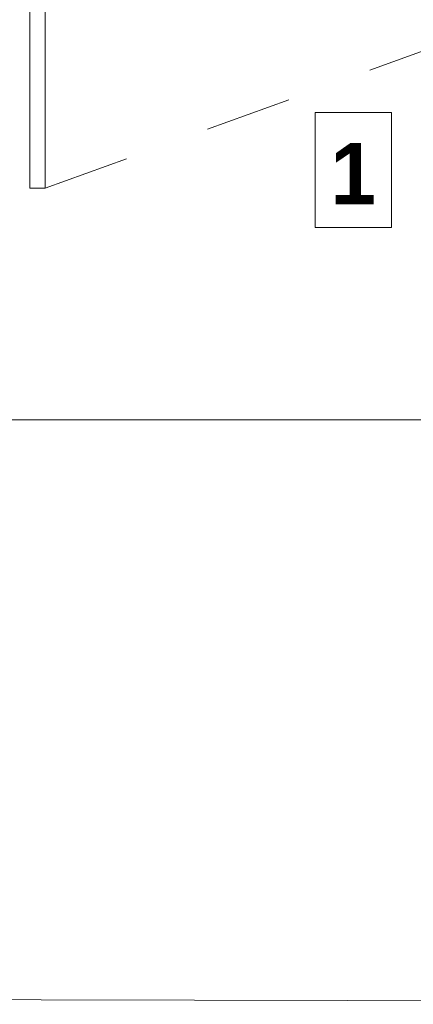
# Model space of a CAD drawing. Header units: millimetres. Extents: x -148444 to 51443, y -4810 to 453290.
# Tile 215 of 256: x 25640 to 26926, y 74486 to 77707. Entities that reach past the tile are written whole.
import ezdxf

# ---------------------------------------------------------------- set-up
doc = ezdxf.new("R2010")
doc.units = ezdxf.units.MM
doc.linetypes.add('Przerywana', pattern=[5.644444, 2.822222, -2.822222])
doc.linetypes.add('Wipeout_Contour', pattern=[1000, 0, -1000])
for name, color, linetype in [('2D - Ogólne', 8, 'Continuous'), ('2D - Rysunki i Obrazki', 8, 'Continuous'), ('Konstrukcja - Stropy', 8, 'Continuous'), ('Wnętrze - Umeblowanie', 8, 'Continuous')]:
    doc.layers.add(name, color=color, linetype=linetype)
doc.styles.add('STYL_AUTOMATYCZNY_11', font='txt')

msp = doc.modelspace()

# ---------------------------------------------------------------- linework, layer by layer
at = {"layer": '2D - Ogólne', "color": 8, "linetype": 'Przerywana', "lineweight": 15, "ltscale": 100}
msp.add_line((25723.6, 77156), (28471.1, 78156), dxfattribs=at)
at = {"layer": '2D - Ogólne', "color": 8, "linetype": 'Continuous', "lineweight": 20, "ltscale": 100}
msp.add_line((24708, 76397.8), (30538, 76397.8), dxfattribs=at)
at = {"layer": 'Konstrukcja - Stropy', "color": 8, "linetype": 'Continuous', "lineweight": 13, "ltscale": 100, "flags": 128}
msp.add_lwpolyline([(21408, 79526.9), (24708, 79526.9), (24708, 74502.9), (36728, 74476.9), (36778, 86956.9), (9738, 86956.9), (9738, 74326.9), (21408, 74326.9)], close=True, dxfattribs=at)
at = {"layer": 'Wnętrze - Umeblowanie', "color": 8, "linetype": 'Continuous', "lineweight": 13, "ltscale": 100, "flags": 128}
msp.add_lwpolyline([(25673.6, 77156), (25673.6, 79156), (25723.6, 79156), (25723.6, 77156)], close=True, dxfattribs=at)

# ---------------------------------------------------------------- next in the draw order: wipeouts: each hides what was drawn before it
at = {"color": 8, "linetype": 'Wipeout_Contour', "lineweight": 0, "ltscale": 447592.178988}
msp.add_wipeout([(26605.7, 77027.2), (26854.8, 77027.2), (26854.8, 77403.7), (26605.7, 77403.7)], dxfattribs=at).dxf.layer = '2D - Rysunki i Obrazki'

# ---------------------------------------------------------------- next in the draw order: linework, layer by layer
at = {"layer": '2D - Rysunki i Obrazki', "color": 8, "linetype": 'Continuous', "lineweight": 13, "ltscale": 100}
for p, q in [((26854.8, 77403.7), (26605.7, 77403.7)), ((26605.7, 77403.7), (26605.7, 77027.2)), ((26854.8, 77027.2), (26854.8, 77403.7)), ((26605.7, 77027.2), (26854.8, 77027.2))]:
    msp.add_line(p, q, dxfattribs=at)

# ---------------------------------------------------------------- next in the draw order: texts
at = {"layer": '2D - Rysunki i Obrazki', "color": 8, "linetype": 'Continuous', "lineweight": 13, "insert": (26730.2, 77103.7), "char_height": 200, "attachment_point": 8, "style": 'STYL_AUTOMATYCZNY_11'}
msp.add_mtext('\\A1;{\\pqc;\\fF1|b1|i0|c0|p0;\\W1.000000;1}', dxfattribs=at)

doc.saveas('drawing.dxf')
